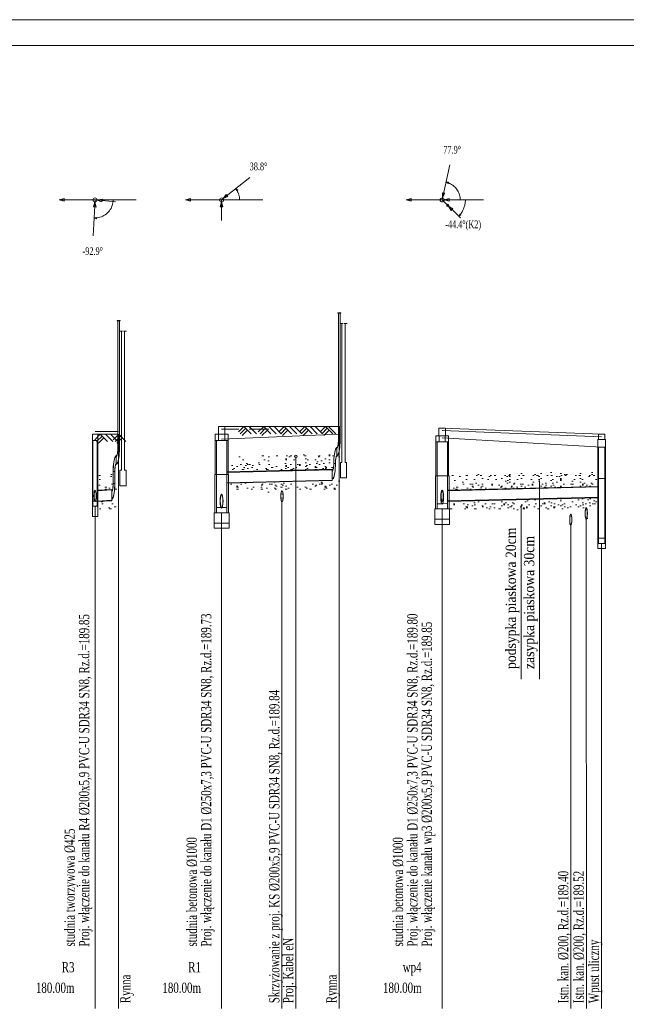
# Model space of a CAD drawing. Header units: metres. Extents: x 179 to 4242, y -694 to 805.
# Tile 18 of 25: x 1202 to 1320, y -196 to -5. Entities that reach past the tile are written whole.
import ezdxf
from ezdxf.enums import TextEntityAlignment as Align

# ---------------------------------------------------------------- set-up
doc = ezdxf.new("R2010")
doc.units = ezdxf.units.M
doc.header["$LTSCALE"] = 2
for name, color, linetype, lineweight in [('Budynki', 7, 'Continuous', 0), ('Liczby', 7, 'Continuous', 0), ('Linie_odn', 7, 'Continuous', 0), ('Linie_opisowe', 7, 'Continuous', 0), ('Linie_tabeli', 7, 'Continuous', 0), ('Odcinki', 7, 'Continuous', 20), ('Opis_PZ', 7, 'Continuous', 0), ('Opis_skrz', 1, 'Continuous', 0), ('Opis_uzbr_n', 7, 'Continuous', 0), ('Opis_wl', 7, 'Continuous', 0), ('Osie', 7, 'Continuous', 0), ('Podsypki', 7, 'Continuous', 0), ('Teksty', 7, 'Continuous', 0), ('Teren_istn', 3, 'Continuous', 0), ('Teren_proj', 7, 'Continuous', 0), ('Uzbr_nadz', 7, 'Continuous', 0), ('Uzbr_podz', 7, 'Continuous', 0), ('warstwa_nr_0', 8, 'Continuous', 0), ('Wezly', 7, 'Continuous', 0), ('Wymiary', 7, 'Continuous', 0)]:
    doc.layers.add(name, color=color, linetype=linetype, lineweight=lineweight)
doc.styles.add('Garamond', font='GARA.TTF')
doc.styles.get("Standard").update_dxf_attribs({"font": 'GARA.TTF', "width": 0.8})
pattern_1 = [(0, (0, 594), (15.24, 3.81), [-1.905, 0, -5.715, 0]), (0, (0, 594.1905), (15.24, 3.81), [-0.762, 0, -2.667, 0, -1.3716, 0, -5.715, 0]), (0, (0, 594.381), (15.24, 3.81), [-0.381, 0, -1.905, 0, -1.905, 0, -4.191, 0, -1.3716, 0]), (0, (0, 594.5715), (15.24, 3.81), [-1.3716, 0, -6.096, 0]), (0, (0, 594.762), (15.24, 3.81), [-4.572, 0, -4.572, 0]), (0, (0, 594.9525), (15.24, 3.81), [-6.477, 0]), (0, (0, 595.143), (15.24, 3.81), [-1.905, 0, -8.382, 0]), (0, (0, 595.3335), (15.24, 3.81), [-2.667, 0, -1.524, 0]), (0, (0, 595.524), (15.24, 3.81), [-3.81, 0]), (0, (0, 595.905), (15.24, 3.81), [-0.5334, 0, -5.715, 0, -3.429, 0]), (0, (0, 596.0955), (15.24, 3.81), [-0.762, 0, -0.0762, 0, -1.905, 0]), (0, (0, 596.286), (15.24, 3.81), [-0.381, 0, -4.953, 0, -5.715, 0]), (0, (0, 596.4765), (15.24, 3.81), [-3.81, 0]), (0, (0, 596.667), (15.24, 3.81), [-1.905, 0, -8.001, 0]), (0, (0, 597.048), (15.24, 3.81), [-9.144, 0]), (0, (0, 597.2385), (15.24, 3.81), [-1.905, 0, -0.1524, 0, -2.667, 0]), (0, (0, 597.429), (15.24, 3.81), [-0.5334, 0, -3.81, 0, -1.524, 0, -2.667, 0, -3.048, 0]), (0, (0, 597.6195), (15.24, 3.81), [-1.143, 0, -1.524, 0, -3.81, 0, -0.1524, 0, -1.905, 0]), (0, (0, 597.81), (15.24, 3.81), [-3.81, 0])]

msp = doc.modelspace()

# ---------------------------------------------------------------- hatches: boundary and pattern name
at = {"layer": 'Podsypki'}
h = msp.add_hatch(dxfattribs=at)
h.set_pattern_fill('SCREED', color=256, scale=0.3, style=0)
h.set_pattern_definition(pattern_1)
h.paths.add_polyline_path([(1242.623, -92.808), (1248.213, -92.668), (1248.213, -89.668), (1242.623, -89.808)])
h = msp.add_hatch(dxfattribs=at)
h.set_pattern_fill('SCREED', color=256, scale=0.3, style=0)
h.set_pattern_definition(pattern_1)
h.paths.add_polyline_path([(1256.373, -92.464), (1262.453, -92.312), (1262.453, -92.312), (1262.622, -92.308), (1262.62, -92.315), (1262.654, -92.169), (1262.683, -91.999), (1262.707, -91.809), (1262.724, -91.602), (1262.734, -91.396), (1262.734, -91.385), (1262.738, -91.162), (1262.738, -91.162), (1262.745, -90.681), (1262.768, -90.212), (1262.805, -89.766), (1262.855, -89.354), (1262.864, -89.302), (1248.213, -89.668), (1248.213, -92.668)])
h.paths.add_polyline_path([(1256.373, -90.05, -2.4142136), (1256.623, -89.8, -0.4142136)], flags=16)
h = msp.add_hatch(dxfattribs=at)
h.set_pattern_fill('SCREED', color=256, scale=0.3, style=0)
h.set_pattern_definition(pattern_1)
h.paths.add_polyline_path([(1263.803, -92.278), (1263.803, -89.278), (1263.671, -89.281), (1263.632, -89.402), (1263.543, -89.586), (1263.449, -89.699), (1263.353, -89.737), (1263.308, -89.754), (1263.265, -89.807), (1263.223, -89.892), (1263.185, -90.009), (1263.151, -90.154), (1263.122, -90.324), (1263.099, -90.515), (1263.082, -90.721), (1263.072, -90.928), (1263.068, -91.162), (1263.071, -90.939), (1263.068, -91.162), (1263.06, -91.643), (1263.038, -92.112), (1263.022, -92.299), (1263.006, -92.298)])
h = msp.add_hatch(dxfattribs=at)
h.set_pattern_fill('SCREED', color=256, scale=0.3, style=0)
h.set_pattern_definition(pattern_1)
h.paths.add_polyline_path([(1216.942, -96.365), (1219.603, -96.232), (1219.603, -96.232), (1219.773, -96.224), (1219.77, -96.235), (1219.804, -96.09), (1219.833, -95.92), (1219.857, -95.729), (1219.874, -95.523), (1219.884, -95.316), (1219.884, -95.305), (1219.888, -95.082), (1219.888, -93.217), (1219.903, -93.217), (1216.942, -93.365), (1216.942, -96.365)])
h = msp.add_hatch(dxfattribs=at)
h.set_pattern_fill('SCREED', color=256, scale=0.3, style=0)
h.set_pattern_definition(pattern_1)
h.paths.add_polyline_path([(1220.953, -96.165), (1220.953, -93.165), (1220.218, -93.201), (1220.218, -95.082), (1220.21, -95.563), (1220.188, -96.032), (1220.173, -96.204)])
h = msp.add_hatch(dxfattribs=at)
h.set_pattern_fill('SCREED', color=256, scale=0.3, style=0)
h.set_pattern_definition(pattern_1)
h.paths.add_polyline_path([(1285.123, -96.355), (1313.971, -95.634), (1313.971, -92.634), (1285.123, -93.355)])
h = msp.add_hatch(dxfattribs=at)
h.set_pattern_fill('SCREED', color=256, scale=0.3, style=0)
h.set_pattern_definition(pattern_1)
h.paths.add_polyline_path([(1248.213, -94.868), (1242.623, -95.008), (1242.623, -97.011), (1248.213, -96.87), (1248.213, -94.868)])
h = msp.add_hatch(dxfattribs=at)
h.set_pattern_fill('SCREED', color=256, scale=0.3, style=0)
h.set_pattern_definition(pattern_1)
edge = h.paths.add_edge_path()
edge.add_line((1256.373, -94.664), (1248.213, -94.868))
edge.add_line((1248.213, -94.868), (1248.213, -94.868))
edge.add_line((1248.213, -94.868), (1248.213, -96.87))
edge.add_line((1248.213, -96.87), (1252.531, -96.761))
edge.add_ellipse((1252.681, -97.563), major_axis=(0, 1.1), ratio=0.2, start_angle=-42.64826, end_angle=43.22437, ccw=False)
edge.add_line((1252.83, -96.754), (1256.373, -96.665))
edge.add_line((1256.373, -96.665), (1256.373, -94.664))
edge.add_line((1256.373, -94.664), (1256.373, -94.664))
h = msp.add_hatch(dxfattribs=at)
h.set_pattern_fill('SCREED', color=256, scale=0.3, style=0)
h.set_pattern_definition(pattern_1)
h.paths.add_polyline_path([(1262.453, -94.512), (1256.373, -94.664), (1256.373, -94.664), (1256.373, -96.665), (1263.803, -96.478), (1263.803, -95), (1263.803, -94.478)])
h = msp.add_hatch(dxfattribs=at)
h.set_pattern_fill('SCREED', color=256, scale=0.3, style=0)
h.set_pattern_definition(pattern_1)
h.paths.add_polyline_path([(1219.603, -98.432), (1216.942, -98.565), (1216.942, -99.493), (1216.993, -99.493), (1216.993, -100.565), (1220.953, -100.365), (1220.953, -98.365)])
h = msp.add_hatch(dxfattribs=at)
h.set_pattern_fill('SCREED', color=256, scale=0.3, style=0)
h.set_pattern_definition(pattern_1)
h.paths.add_polyline_path([(1313.971, -97.834), (1285.123, -98.555), (1285.123, -99.988), (1285.243, -99.988), (1285.243, -100.555), (1313.899, -99.834), (1313.971, -99.834)])

# ---------------------------------------------------------------- linework, layer by layer
at = {"layer": 'Budynki'}
for points in [[(1265.338, -64), (1264.738, -64), (1264.938, -64), (1264.938, -91), (1265.238, -91), (1265.238, -94), (1264.638, -94), (1264.638, -94), (1264.038, -94), (1264.038, -91), (1264.338, -91), (1264.338, -64), (1264.538, -64), (1263.938, -64)], [(1222.488, -65.5), (1221.888, -65.5), (1222.088, -65.5), (1222.088, -92.5), (1222.388, -92.5), (1222.388, -95.5), (1221.788, -95.5), (1221.788, -95.5), (1221.188, -95.5), (1221.188, -92.5), (1221.488, -92.5), (1221.488, -65.5), (1221.688, -65.5), (1221.088, -65.5)]]:
    msp.add_lwpolyline(points, dxfattribs=at)
at = {"layer": 'Linie_opisowe'}
for p, q in [((1255.373, -89.8), (1255.373, -197)), ((1252.681, -98.563), (1252.681, -197))]:
    msp.add_line(p, q, dxfattribs=at)
for points in [[(1308.779, -103.1), (1308.779, -103.1), (1308.803, -103.1), (1308.803, -197)], [(1312.061, -101.9), (1312.061, -101.9), (1311.786, -101.9), (1311.803, -197)]]:
    msp.add_lwpolyline(points, dxfattribs=at)
at = {"layer": 'Linie_tabeli'}
msp.add_lwpolyline([(521.299, -297), (1571.787, -297), (1571.787, -10), (521.299, -10)], close=True, dxfattribs=at)
for points in [[(1263.803, -197), (1263.803, -84)], [(1220.953, -197), (1220.953, -85.5)], [(1216.381, -197), (1216.381, -99.504)], [(1240.953, -197), (1240.953, -100.769)], [(1283.803, -197), (1283.803, -100.008)], [(1314.763, -197), (1314.763, -106.714)]]:
    msp.add_lwpolyline(points, dxfattribs=at)
at = {"layer": 'Odcinki'}
for points in [[(1241.953, -92.924), (1262.453, -92.412), (1262.453, -92.312), (1241.953, -92.824)], [(1241.953, -94.924), (1262.453, -94.412), (1262.453, -94.512), (1241.953, -95.024)], [(1216.806, -96.472), (1219.603, -96.332), (1219.603, -96.232), (1216.806, -96.372)], [(1284.803, -96.463), (1314.163, -95.729), (1314.163, -95.629), (1284.803, -96.363)], [(1216.806, -98.472), (1219.603, -98.332), (1219.603, -98.432), (1216.806, -98.572)], [(1284.803, -98.463), (1314.163, -97.729), (1314.163, -97.829), (1284.803, -98.563)]]:
    msp.add_lwpolyline(points, close=True, dxfattribs=at)
at = {"layer": 'Opis_wl'}
for centre, major_axis in [((1216.381, -97.493), (0, -1.1)), ((1216.381, -97.493), (0, -1)), ((1240.953, -98.499), (0, -1.375)), ((1240.953, -98.499), (0, -1.25)), ((1283.803, -97.738), (0, -1.375)), ((1283.803, -97.738), (0, -1.25)), ((1283.803, -97.488), (0, -1.1)), ((1283.803, -97.488), (0, -1))]:
    msp.add_ellipse(centre, major_axis=major_axis, ratio=0.2, dxfattribs=at)
at = {"layer": 'Osie'}
for p, q in [((1216.381, -40), (1224.381, -40)), ((1240.953, -40), (1248.953, -40)), ((1283.803, -40), (1291.803, -40))]:
    msp.add_line(p, q, dxfattribs=at)
at = {"layer": 'Teksty'}
for p, q in [((1302.671, -133.099), (1302.671, -94.487)), ((1299.132, -133.099), (1299.132, -99.379))]:
    msp.add_line(p, q, dxfattribs=at)
at = {"layer": 'Teren_istn'}
for points in [[(1216.381, -85), (1220.953, -85)], [(1240.953, -86.483), (1263.803, -85.5)], [(1283.803, -86.186), (1314.763, -88)]]:
    msp.add_lwpolyline(points, dxfattribs=at)
at = {"layer": 'Teren_proj'}
for points in [[(1240.953, -84), (1263.803, -84)], [(1216.381, -85.5), (1220.953, -85.5)], [(1283.803, -84.3), (1314.763, -85.5)]]:
    msp.add_lwpolyline(points, dxfattribs=at)
at = {"layer": 'Uzbr_nadz'}
for p, q in [((1245.293, -84), (1244.232, -85.061)), ((1245.293, -84), (1246.707, -85.414)), ((1246.293, -84), (1247.707, -85.414)), ((1249.133, -84), (1248.072, -85.061)), ((1249.133, -84), (1250.547, -85.414)), ((1250.133, -84), (1251.547, -85.414)), ((1251.133, -84), (1252.547, -85.414)), ((1253.133, -84), (1252.072, -85.061)), ((1253.133, -84), (1254.547, -85.414)), ((1254.133, -84), (1255.547, -85.414)), ((1255.133, -84), (1256.547, -85.414)), ((1257.133, -84), (1256.072, -85.061)), ((1257.133, -84), (1258.547, -85.414)), ((1258.133, -84), (1259.547, -85.414)), ((1259.133, -84), (1260.547, -85.414)), ((1261.133, -84), (1260.072, -85.061)), ((1261.133, -84), (1262.547, -85.414)), ((1261.733, -84), (1263.147, -85.414)), ((1217.381, -85.5), (1216.32, -86.561)), ((1217.734, -85.854), (1216.674, -86.914)), ((1217.381, -85.5), (1218.795, -86.914)), ((1218.381, -85.5), (1219.795, -86.914)), ((1219.381, -85.5), (1220.795, -86.914)), ((1220.961, -85.5), (1219.9, -86.561)), ((1221.314, -85.854), (1220.254, -86.914)), ((1220.961, -85.5), (1222.375, -86.914)), ((1245.646, -84.354), (1244.586, -85.414)), ((1246, -84.707), (1244.939, -85.768)), ((1249.486, -84.354), (1248.426, -85.414)), ((1249.84, -84.707), (1248.779, -85.768)), ((1253.486, -84.354), (1252.426, -85.414)), ((1253.84, -84.707), (1252.779, -85.768)), ((1257.486, -84.354), (1256.426, -85.414)), ((1257.84, -84.707), (1256.779, -85.768)), ((1261.486, -84.354), (1260.426, -85.414)), ((1261.84, -84.707), (1260.779, -85.768)), ((1218.088, -86.207), (1217.027, -87.268)), ((1221.668, -86.207), (1220.607, -87.268))]:
    msp.add_line(p, q, dxfattribs=at)
for points in [[(1240.953, -84.5), (1244.293, -84.5)], [(1246.293, -84.5), (1250.133, -84.5)], [(1283.803, -84.8), (1314.763, -86)]]:
    msp.add_lwpolyline(points, dxfattribs=at)
at = {"layer": 'Uzbr_podz'}
msp.add_circle((1255.373, -89.8), 0.25, dxfattribs=at)
for centre, major_axis in [((1252.681, -97.563), (0, -1.1)), ((1252.681, -97.563), (0, -1)), ((1308.779, -102.1), (0, -1.1)), ((1308.779, -102.1), (0, -1)), ((1311.778, -100.9), (0, -1.1)), ((1311.778, -100.9), (0, -1))]:
    msp.add_ellipse(centre, major_axis=major_axis, ratio=0.2, dxfattribs=at)
at = {"layer": 'warstwa_nr_0'}
msp.add_lwpolyline([(496.299, -302), (1576.787, -302), (1576.787, -5), (496.299, -5)], close=True, dxfattribs=at)
at = {"layer": 'Wezly'}
for p, q in [((1241.553, -85.5), (1240.353, -85.5)), ((1284.403, -85.8), (1283.203, -85.8)), ((1241.553, -86.7), (1240.353, -86.7)), ((1263.623, -86.662), (1263.983, -86.662)), ((1284.403, -87), (1283.203, -87)), ((1220.503, -91.4), (1220.503, -89.6)), ((1220.503, -89.6), (1220.503, -91.4)), ((1220.773, -88.25), (1221.133, -88.25)), ((1263.353, -89.812), (1263.353, -88.012)), ((1263.353, -88.012), (1263.353, -89.812)), ((1262.723, -91.162), (1263.083, -91.162)), ((1263.083, -91.162), (1262.723, -91.162)), ((1220.233, -92.75), (1219.873, -92.75)), ((1242.073, -93.3), (1239.833, -93.3)), ((1262.453, -92.512), (1262.453, -94.312)), ((1284.923, -93.6), (1282.683, -93.6)), ((1219.873, -95.082), (1220.233, -95.082)), ((1315.363, -94.1), (1314.163, -94.1)), ((1219.603, -96.432), (1219.603, -98.232))]:
    msp.add_line(p, q, dxfattribs=at)
for points in [[(1263.503, -62), (1264.103, -62), (1264.103, -61.9), (1263.503, -61.9)], [(1263.653, -86.662), (1263.653, -62), (1263.638, -62), (1263.638, -86.662)], [(1263.953, -86.662), (1263.953, -62), (1263.968, -62), (1263.968, -86.662)], [(1220.653, -63.5), (1221.253, -63.5), (1221.253, -63.4), (1220.653, -63.4)], [(1220.803, -88.25), (1220.803, -63.5), (1220.788, -63.5), (1220.788, -88.25)], [(1221.103, -88.25), (1221.103, -63.5), (1221.118, -63.5), (1221.118, -88.25)], [(1240.329, -85.5), (1241.577, -85.5), (1241.577, -84), (1240.329, -84)], [(1215.849, -86.7), (1216.912, -86.7), (1216.912, -85.5), (1215.849, -85.5)], [(1240.353, -85.5), (1239.703, -85.5), (1239.703, -86.7), (1240.353, -86.7)], [(1241.553, -85.5), (1242.203, -85.5), (1242.203, -86.7), (1241.553, -86.7)], [(1283.203, -85.8), (1282.553, -85.8), (1282.553, -87), (1283.203, -87)], [(1283.179, -85.8), (1284.427, -85.8), (1284.427, -84.3), (1283.179, -84.3)], [(1284.403, -85.8), (1285.053, -85.8), (1285.053, -87), (1284.403, -87)], [(1314.163, -86.5), (1315.363, -86.5), (1315.363, -85.5), (1314.163, -85.5)], [(1215.849, -99.504), (1216.912, -99.504), (1216.912, -86.7), (1215.849, -86.7)], [(1215.956, -99.504), (1216.806, -99.504), (1216.806, -86.7), (1215.956, -86.7)], [(1239.953, -93.3), (1239.703, -93.3), (1239.703, -86.7), (1239.953, -86.7)], [(1241.953, -93.3), (1242.203, -93.3), (1242.203, -86.7), (1241.953, -86.7)], [(1282.803, -93.6), (1282.553, -93.6), (1282.553, -87), (1282.803, -87)], [(1284.803, -93.6), (1285.053, -93.6), (1285.053, -87), (1284.803, -87)], [(1314.013, -88), (1315.513, -88), (1315.513, -86.5), (1314.013, -86.5)], [(1314.163, -94.1), (1314.013, -94.1), (1314.013, -88), (1314.163, -88)], [(1315.363, -94.1), (1315.513, -94.1), (1315.513, -88), (1315.363, -88)], [(1219.903, -95.082), (1219.903, -92.75), (1219.888, -92.75), (1219.888, -95.082)], [(1220.203, -95.082), (1220.203, -92.75), (1220.218, -92.75), (1220.218, -95.082)], [(1239.953, -100.769), (1239.633, -100.769), (1239.633, -93.3), (1239.953, -93.3)], [(1241.953, -100.769), (1242.273, -100.769), (1242.273, -93.3), (1241.953, -93.3)], [(1282.803, -100.008), (1282.483, -100.008), (1282.483, -93.6), (1282.803, -93.6)], [(1284.803, -100.008), (1285.123, -100.008), (1285.123, -93.6), (1284.803, -93.6)], [(1314.763, -106.714), (1315.363, -106.714), (1315.363, -94.1), (1315.413, -94.1), (1315.513, -94.1), (1315.513, -107.714), (1314.763, -107.714), (1314.763, -107.714), (1314.013, -107.714), (1314.013, -94.1), (1314.113, -94.1), (1314.163, -94.1), (1314.163, -106.714)], [(1216.381, -99.504), (1215.956, -99.504), (1215.956, -98.493), (1216.381, -98.493), (1216.806, -98.472), (1216.806, -99.504)], [(1283.803, -100.008), (1282.803, -100.008), (1282.803, -98.988), (1283.803, -98.988), (1284.803, -98.963), (1284.803, -100.008)], [(1215.871, -101.504), (1216.891, -101.504), (1216.891, -99.504), (1215.871, -99.504)], [(1239.513, -102.769), (1242.393, -102.769), (1242.393, -100.769), (1239.513, -100.769)], [(1240.953, -100.769), (1239.953, -100.769), (1239.953, -99.749), (1240.953, -99.749), (1241.953, -99.724), (1241.953, -100.769)], [(1282.363, -102.008), (1285.243, -102.008), (1285.243, -100.008), (1282.363, -100.008)], [(1239.513, -103.769), (1242.393, -103.769), (1242.393, -102.769), (1239.513, -102.769)], [(1282.363, -103.008), (1285.243, -103.008), (1285.243, -102.008), (1282.363, -102.008)], [(1314.163, -106.714), (1315.363, -106.714), (1315.363, -105.714), (1314.163, -105.714)]]:
    msp.add_lwpolyline(points, close=True, dxfattribs=at)
for points in [[(1263.353, -88.162), (1263.4, -88.143), (1263.445, -88.088), (1263.489, -87.998), (1263.529, -87.875), (1263.565, -87.722), (1263.595, -87.543), (1263.62, -87.343), (1263.638, -87.125), (1263.649, -86.897), (1263.653, -86.662)], [(1263.353, -88.087), (1263.397, -88.069), (1263.441, -88.017), (1263.482, -87.932), (1263.52, -87.815), (1263.554, -87.669), (1263.583, -87.499), (1263.607, -87.309), (1263.624, -87.102), (1263.634, -86.885), (1263.638, -86.662)], [(1263.353, -89.662), (1263.447, -89.625), (1263.538, -89.515), (1263.625, -89.335), (1263.705, -89.089), (1263.777, -88.783), (1263.838, -88.425), (1263.887, -88.024), (1263.923, -87.589), (1263.945, -87.131), (1263.953, -86.662)], [(1263.353, -89.737), (1263.449, -89.699), (1263.543, -89.586), (1263.632, -89.402), (1263.714, -89.149), (1263.788, -88.836), (1263.85, -88.469), (1263.901, -88.058), (1263.938, -87.612), (1263.96, -87.143), (1263.968, -86.662)], [(1220.503, -89.675), (1220.407, -89.713), (1220.313, -89.826), (1220.224, -90.01), (1220.141, -90.262), (1220.068, -90.576), (1220.005, -90.943), (1219.955, -91.354), (1219.918, -91.8), (1219.895, -92.269), (1219.888, -92.75)], [(1220.503, -89.75), (1220.409, -89.787), (1220.317, -89.897), (1220.23, -90.077), (1220.15, -90.323), (1220.078, -90.629), (1220.017, -90.987), (1219.968, -91.388), (1219.932, -91.823), (1219.91, -92.281), (1219.903, -92.75)], [(1220.503, -89.75), (1220.55, -89.731), (1220.595, -89.677), (1220.639, -89.587), (1220.679, -89.464), (1220.715, -89.311), (1220.745, -89.132), (1220.77, -88.931), (1220.788, -88.714), (1220.799, -88.485), (1220.803, -88.25)], [(1220.503, -89.675), (1220.547, -89.658), (1220.591, -89.605), (1220.632, -89.52), (1220.67, -89.403), (1220.704, -89.258), (1220.733, -89.088), (1220.757, -88.897), (1220.774, -88.69), (1220.784, -88.473), (1220.788, -88.25)], [(1220.503, -91.25), (1220.597, -91.213), (1220.688, -91.103), (1220.775, -90.923), (1220.855, -90.677), (1220.927, -90.371), (1220.988, -90.013), (1221.037, -89.612), (1221.073, -89.177), (1221.095, -88.719), (1221.103, -88.25)], [(1220.503, -91.325), (1220.599, -91.287), (1220.693, -91.174), (1220.782, -90.99), (1220.864, -90.738), (1220.938, -90.424), (1221, -90.057), (1221.051, -89.646), (1221.088, -89.2), (1221.11, -88.731), (1221.118, -88.25)], [(1263.353, -88.087), (1263.257, -88.125), (1263.163, -88.237), (1263.074, -88.422), (1262.991, -88.674), (1262.918, -88.987), (1262.855, -89.354), (1262.805, -89.766), (1262.768, -90.212), (1262.745, -90.681), (1262.738, -91.162)], [(1263.353, -88.162), (1263.259, -88.199), (1263.167, -88.309), (1263.08, -88.489), (1263, -88.735), (1262.928, -89.041), (1262.867, -89.399), (1262.818, -89.8), (1262.782, -90.235), (1262.76, -90.692), (1262.753, -91.162)], [(1263.353, -89.662), (1263.306, -89.68), (1263.26, -89.735), (1263.217, -89.825), (1263.176, -89.948), (1263.141, -90.101), (1263.11, -90.28), (1263.085, -90.481), (1263.067, -90.698), (1263.056, -90.927), (1263.053, -91.162)], [(1263.353, -89.737), (1263.308, -89.754), (1263.265, -89.807), (1263.223, -89.892), (1263.185, -90.009), (1263.151, -90.154), (1263.122, -90.324), (1263.099, -90.515), (1263.082, -90.721), (1263.071, -90.939), (1263.068, -91.162)], [(1220.503, -91.25), (1220.456, -91.269), (1220.41, -91.323), (1220.367, -91.413), (1220.326, -91.536), (1220.291, -91.689), (1220.26, -91.868), (1220.235, -92.069), (1220.217, -92.286), (1220.206, -92.515), (1220.203, -92.75)], [(1220.503, -91.325), (1220.458, -91.342), (1220.415, -91.395), (1220.373, -91.48), (1220.335, -91.597), (1220.301, -91.742), (1220.272, -91.912), (1220.249, -92.103), (1220.232, -92.31), (1220.221, -92.527), (1220.218, -92.75)], [(1262.453, -92.662), (1262.5, -92.643), (1262.545, -92.588), (1262.589, -92.498), (1262.629, -92.375), (1262.665, -92.222), (1262.695, -92.043), (1262.72, -91.843), (1262.738, -91.625), (1262.749, -91.397), (1262.753, -91.162)], [(1262.453, -92.587), (1262.497, -92.569), (1262.541, -92.517), (1262.582, -92.432), (1262.62, -92.315), (1262.654, -92.169), (1262.683, -91.999), (1262.707, -91.809), (1262.724, -91.602), (1262.734, -91.385), (1262.738, -91.162)], [(1262.453, -94.162), (1262.547, -94.125), (1262.638, -94.015), (1262.725, -93.835), (1262.805, -93.589), (1262.877, -93.283), (1262.938, -92.925), (1262.987, -92.524), (1263.023, -92.089), (1263.045, -91.631), (1263.053, -91.162)], [(1262.453, -94.237), (1262.549, -94.199), (1262.643, -94.086), (1262.732, -93.902), (1262.814, -93.649), (1262.888, -93.336), (1262.95, -92.969), (1263.001, -92.558), (1263.038, -92.112), (1263.06, -91.643), (1263.068, -91.162)], [(1219.603, -96.582), (1219.65, -96.564), (1219.695, -96.509), (1219.739, -96.419), (1219.779, -96.296), (1219.815, -96.143), (1219.845, -95.964), (1219.87, -95.763), (1219.888, -95.546), (1219.899, -95.317), (1219.903, -95.082)], [(1219.603, -96.507), (1219.647, -96.49), (1219.691, -96.437), (1219.732, -96.352), (1219.77, -96.235), (1219.804, -96.09), (1219.833, -95.92), (1219.857, -95.729), (1219.874, -95.523), (1219.884, -95.305), (1219.888, -95.082)], [(1219.603, -98.082), (1219.697, -98.045), (1219.788, -97.935), (1219.875, -97.755), (1219.955, -97.509), (1220.027, -97.203), (1220.088, -96.846), (1220.137, -96.444), (1220.173, -96.009), (1220.195, -95.551), (1220.203, -95.082)], [(1219.603, -98.157), (1219.699, -98.119), (1219.793, -98.007), (1219.882, -97.822), (1219.964, -97.57), (1220.038, -97.256), (1220.1, -96.89), (1220.151, -96.478), (1220.188, -96.032), (1220.21, -95.563), (1220.218, -95.082)]]:
    msp.add_lwpolyline(points, dxfattribs=at)
at = {"layer": 'Wymiary'}
for p, q in [((1283.803, -40), (1285.271, -33.156)), ((1240.953, -40), (1246.411, -35.618)), ((1216.381, -40), (1209.381, -40)), ((1216.381, -40), (1216.03, -46.991)), ((1216.381, -40), (1220.366, -40.342)), ((1240.953, -40), (1233.953, -40)), ((1240.953, -40), (1240.954, -44)), ((1283.803, -40), (1276.803, -40)), ((1283.803, -40), (1287.803, -40.005)), ((1283.803, -40), (1287.375, -43.498))]:
    msp.add_line(p, q, dxfattribs=at)
for points in [[(1244.453, -40), (1244.451, -39.882), (1244.445, -39.763), (1244.435, -39.646), (1244.421, -39.528), (1244.403, -39.411), (1244.381, -39.295), (1244.355, -39.179), (1244.325, -39.064), (1244.292, -38.951), (1244.254, -38.839), (1244.213, -38.728), (1244.168, -38.618), (1244.12, -38.51), (1244.068, -38.404), (1244.012, -38.3), (1243.953, -38.197), (1243.89, -38.097), (1243.824, -37.998), (1243.755, -37.902), (1243.682, -37.809)], [(1287.303, -40), (1287.295, -39.762), (1287.27, -39.526), (1287.23, -39.291), (1287.174, -39.06), (1287.103, -38.833), (1287.016, -38.612), (1286.914, -38.397), (1286.798, -38.189), (1286.668, -37.99), (1286.525, -37.8), (1286.369, -37.62), (1286.202, -37.451), (1286.023, -37.294), (1285.834, -37.15), (1285.636, -37.018), (1285.429, -36.901), (1285.215, -36.797), (1284.994, -36.709), (1284.768, -36.636), (1284.537, -36.578)], [(1216.205, -43.496), (1216.489, -43.498), (1216.772, -43.478), (1217.052, -43.435), (1217.328, -43.369), (1217.598, -43.282), (1217.859, -43.172), (1218.111, -43.042), (1218.352, -42.892), (1218.58, -42.723), (1218.793, -42.536), (1218.99, -42.332), (1219.171, -42.114), (1219.332, -41.881), (1219.475, -41.636), (1219.597, -41.38), (1219.698, -41.115), (1219.778, -40.843), (1219.835, -40.565), (1219.869, -40.283), (1219.881, -40)], [(1287.018, -43.149), (1287.137, -43.022), (1287.252, -42.89), (1287.361, -42.754), (1287.465, -42.615), (1287.564, -42.471), (1287.657, -42.323), (1287.744, -42.172), (1287.825, -42.018), (1287.9, -41.86), (1287.969, -41.7), (1288.032, -41.538), (1288.088, -41.373), (1288.138, -41.206), (1288.182, -41.037), (1288.219, -40.866), (1288.249, -40.695), (1288.272, -40.522), (1288.289, -40.348), (1288.299, -40.174), (1288.303, -40)]]:
    msp.add_lwpolyline(points, dxfattribs=at)
for points in [[(1243.682, -37.809), (1243.883, -38.266), (1244.085, -38.104)], [(1284.537, -36.578), (1284.982, -36.806), (1285.036, -36.553)], [(1209.381, -40), (1210.347, -40.259), (1210.347, -39.741)], [(1216.779, -40.034), (1217.72, -40.375), (1217.764, -39.859)], [(1233.953, -40), (1234.919, -40.259), (1234.919, -39.741)], [(1241.265, -39.75), (1242.18, -39.347), (1241.856, -38.943)], [(1276.803, -40), (1277.769, -40.259), (1277.769, -39.741)], [(1283.887, -39.609), (1284.342, -38.719), (1283.836, -38.61)], [(1284.203, -40), (1285.168, -40.26), (1285.169, -39.743)], [(1216.361, -40.399), (1216.054, -41.351), (1216.571, -41.377)], [(1240.953, -40.4), (1240.694, -41.366), (1241.212, -41.366)], [(1285.017, -41.189), (1285.526, -42.05), (1285.889, -41.68)], [(1216.205, -43.496), (1216.681, -43.649), (1216.694, -43.391)], [(1287.018, -43.149), (1287.448, -42.894), (1287.263, -42.713)]]:
    msp.add_lwpolyline(points, close=True, dxfattribs=at)
for centre, radius in [((1216.381, -40), 0.4), ((1240.953, -40), 0.4), ((1283.803, -40), 0.4), ((1284.874, -41.049), 0.2)]:
    msp.add_circle(centre, radius, dxfattribs=at)

# ---------------------------------------------------------------- texts
at = {"layer": 'Liczby', "width": 0.8}
for s, p in [('77.9%%D', (1285.732, -31.005)), ('38.8%%D', (1248.127, -34.24)), ('-44.4%%D(K2)', (1287.875, -45.488)), ('-92.9%%D', (1215.92, -50.688))]:
    msp.add_text(s, height=1.5, dxfattribs=at).set_placement(p, align=Align.CENTER)
at = {"layer": 'Linie_odn', "style": 'Garamond'}
for s, p in [('podsypka piaskowa 20cm', (1298.132, -131.099)), ('zasypka piaskowa 30cm', (1301.671, -131.099))]:
    msp.add_text(s, height=2, rotation=90, dxfattribs=at).set_placement(p)
at = {"layer": 'Linie_tabeli', "width": 0.8}
for s, p in [('R3', (1212.381, -190)), ('R1', (1236.953, -190)), ('wp4', (1279.803, -190)), ('180.00m', (1212.381, -194)), ('180.00m', (1236.953, -194)), ('180.00m', (1279.803, -194))]:
    msp.add_text(s, height=2, dxfattribs=at).set_placement(p, align=Align.RIGHT)
at = {"layer": 'Opis_PZ', "width": 0.8}
for s, p in [('studnia tworzywowa %%C425', (1212.443, -185)), ('studnia betonowa %%C1000', (1236.153, -185)), ('studnia betonowa %%C1000', (1276.203, -185)), ('Wpust uliczny', (1314.263, -196)), ('Rynna', (1223.253, -196)), ('Rynna', (1263.303, -196))]:
    msp.add_text(s, height=2, rotation=90, dxfattribs=at).set_placement(p)
at = {"layer": 'Opis_skrz', "width": 0.8}
msp.add_text('Skrzyżowanie z proj. KS %%c200x5,9 PVC-U SDR34 SN8, Rz.d.=189.84', height=2, rotation=90, dxfattribs=at).set_placement((1252.181, -196))
at = {"layer": 'Opis_uzbr_n', "width": 0.8}
for s, p in [('Istn. kan. Ø200, Rz.d.=189.40', (1308.303, -196)), ('Istn. kan. Ø200, Rz.d.=189.52', (1311.303, -196)), ('Proj. Kabel eN', (1254.873, -196))]:
    msp.add_text(s, height=2, rotation=90, dxfattribs=at).set_placement(p)
at = {"layer": 'Opis_wl', "width": 0.8}
for s, p in [('Proj. włączenie do kanału R4 %%c200x5,9 PVC-U SDR34 SN8, Rz.d.=189.85', (1215.243, -185)), ('Proj. włączenie do kanału D1 %%c250x7,3 PVC-U SDR34 SN8, Rz.d.=189.73', (1238.953, -185)), ('Proj. włączenie do kanału D1 %%c250x7,3 PVC-U SDR34 SN8, Rz.d.=189.80', (1279.003, -185)), ('Proj. włączenie kanału wp3 %%c200x5,9 PVC-U SDR34 SN8, Rz.d.=189.85', (1281.803, -185))]:
    msp.add_text(s, height=2, rotation=90, dxfattribs=at).set_placement(p)

doc.saveas('drawing.dxf')
